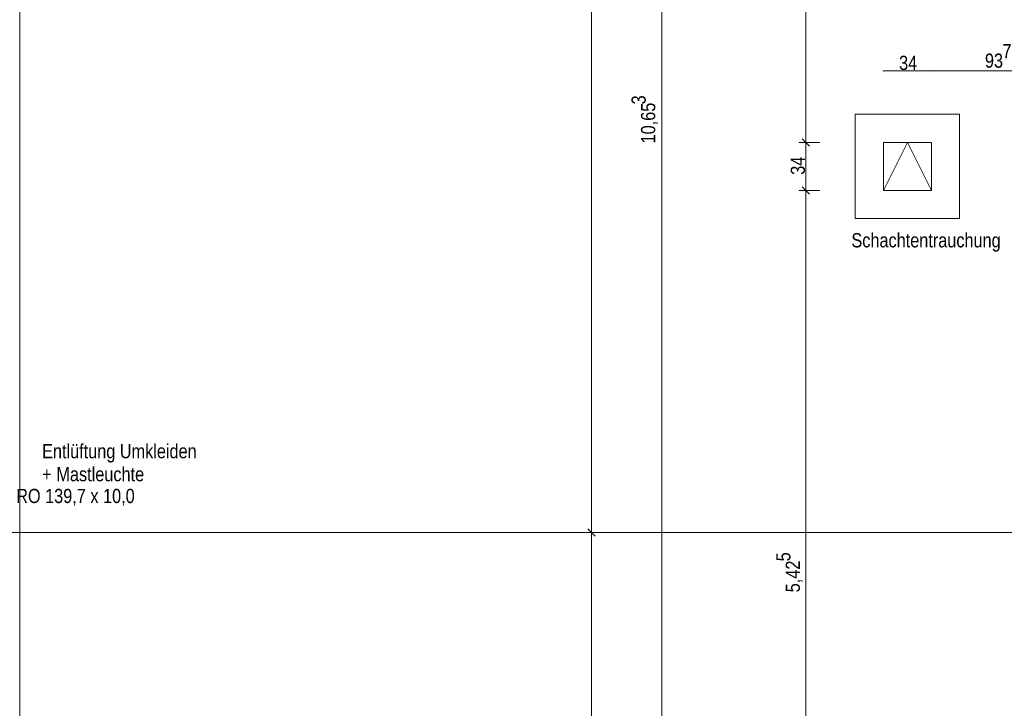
# Model space of a CAD drawing. Extents: x -720 to 300, y 62 to 1112.
# Tile 46 of 50: x -146 to -7, y 810 to 908. Entities that reach past the tile are written whole.
import ezdxf
from ezdxf.lldxf.tags import DXFTag

# ---------------------------------------------------------------- set-up
doc = ezdxf.new("R2010")
doc.units = 0
doc.layers.get('0').update_dxf_attribs({"lineweight": 13})
doc.layers.add('40 -43 Lüftungsanlagen - Entrauchung', color=7, linetype='Continuous', lineweight=9)
doc.layers.add('70 -71 Achsen- 1 Gebäudeachsen', color=7, linetype='STRICHPUNKT2-A06DNB31MF', lineweight=18)
for name, color, linetype, lineweight, true_color in [('60- 61 allgemeine Ausstattung- 4 Terrassen', 9, 'Continuous', 9, 0x808080), ('70 -72 Beschriftung- 1 Beschriftung allgemein', 7, 'Continuous', 9, 0xff6633), ('70 -76 Bemaßung- 2 Allgemein', 9, 'Continuous', 5, 0x808080)]:
    doc.layers.add(name, color=color, linetype=linetype, lineweight=lineweight, true_color=true_color)
doc.styles.get("Standard").update_dxf_attribs({"font": 'ARIALN.TTF'})
tags = doc.linetypes.add('grob-A06DNB30MF', pattern=[14, 3, -8, 3]).pattern_tags.tags
tags[8:9] = [DXFTag(74, 4), DXFTag(75, 0), DXFTag(340, '0'), DXFTag(46, 0.0), DXFTag(50, 0.0), DXFTag(44, 0.0), DXFTag(45, 0.0)]
tags[6:7] = [DXFTag(74, 4), DXFTag(75, 0), DXFTag(340, '0'), DXFTag(46, 0.0), DXFTag(50, 0.0), DXFTag(44, 0.0), DXFTag(45, 0.0)]
tags[4:5] = [DXFTag(74, 4), DXFTag(75, 0), DXFTag(340, '0'), DXFTag(46, 0.0), DXFTag(50, 0.0), DXFTag(44, 0.0), DXFTag(45, 0.0)]
tags = doc.linetypes.add('STRICHPUNKT2-A06DNB31MF', pattern=[12.7, 6.35, -3.175, 0, -3.175]).pattern_tags.tags
tags[10:11] = [DXFTag(74, 4), DXFTag(75, 0), DXFTag(340, '0'), DXFTag(46, 0.0), DXFTag(50, 0.0), DXFTag(44, 0.0), DXFTag(45, 0.0)]
tags[8:9] = [DXFTag(74, 4), DXFTag(75, 0), DXFTag(340, '0'), DXFTag(46, 0.0), DXFTag(50, 0.0), DXFTag(44, 0.0), DXFTag(45, 0.0)]
tags[6:7] = [DXFTag(74, 4), DXFTag(75, 0), DXFTag(340, '0'), DXFTag(46, 0.0), DXFTag(50, 0.0), DXFTag(44, 0.0), DXFTag(45, 0.0)]
tags[4:5] = [DXFTag(74, 4), DXFTag(75, 0), DXFTag(340, '0'), DXFTag(46, 0.0), DXFTag(50, 0.0), DXFTag(44, 0.0), DXFTag(45, 0.0)]

# ---------------------------------------------------------------- blocks, each defined once
blk = doc.blocks.new('Referenz-A06DNB32MF')
at = {"layer": '40 -43 Lüftungsanlagen - Entrauchung', "color": 0}
for p, q in [((-27.9, 894.21), (-13.1, 894.21)), ((-27.9, 879.41), (-27.9, 894.21)), ((-13.1, 894.21), (-13.1, 879.41)), ((-13.1, 879.41), (-27.9, 879.41))]:
    blk.add_line(p, q, dxfattribs=at)
at = {"layer": '40 -43 Lüftungsanlagen - Entrauchung', "color": 0, "linetype": 'Continuous', "ltscale": 0.13}
for p, q in [((-23.9, 890.21), (-17.1, 890.21)), ((-23.9, 883.41), (-23.9, 890.21)), ((-17.1, 890.21), (-17.1, 883.41)), ((-17.1, 883.41), (-23.9, 883.41))]:
    blk.add_line(p, q, dxfattribs=at)
at = {"layer": '40 -43 Lüftungsanlagen - Entrauchung', "color": 0, "linetype": 'grob-A06DNB30MF', "ltscale": 0.13}
for p, q in [((-23.9, 883.41), (-20.5, 890.21)), ((-20.5, 890.21), (-17.1, 883.41))]:
    blk.add_line(p, q, dxfattribs=at)
at = {"layer": '60- 61 allgemeine Ausstattung- 4 Terrassen', "color": 0, "linetype": 'Continuous', "ltscale": 0.13}
blk.add_line((-146.35, 1003.91), (-146.35, 770.91), dxfattribs=at)
at = {"layer": '70 -71 Achsen- 1 Gebäudeachsen', "color": 0, "linetype": 'STRICHPUNKT2-A06DNB31MF', "ltscale": 0.18}
blk.add_line((-682.36, 834.91), (76.35, 834.91), dxfattribs=at)
at = {"layer": '70 -76 Bemaßung- 2 Allgemein', "color": 0, "linetype": 'Continuous', "ltscale": 0.13}
for p, q in [((-65.29, 835.97), (-65.29, 998.85)), ((-55.29, 787.91), (-55.29, 998.85)), ((-34.89, 891.27), (-34.89, 998.85)), ((-23.91, 900.35), (-23.89, 900.37)), ((-23.91, 900.36), (-23.88, 900.36)), ((-23.9, 900.32), (-23.9, 900.38)), ((-17.12, 900.36), (-23.88, 900.36)), ((-17.09, 900.36), (-17.12, 900.36)), ((-17.09, 900.37), (-17.11, 900.35)), ((-17.11, 900.35), (-17.09, 900.37)), ((-17.11, 900.36), (-17.08, 900.36)), ((-17.1, 900.32), (-17.1, 900.38)), ((-17.1, 900.32), (-17.1, 900.38)), ((1.62, 900.36), (-17.08, 900.36)), ((-34.36, 889.68), (-35.42, 890.74)), ((-35.42, 890.74), (-34.36, 889.68)), ((-34.89, 889.71), (-34.89, 891.27)), ((-34.89, 890.71), (-34.89, 889.15)), ((-32.89, 890.21), (-35.89, 890.21)), ((-32.89, 890.21), (-35.89, 890.21)), ((-34.89, 884.47), (-34.89, 889.15)), ((-34.36, 882.88), (-35.42, 883.94)), ((-35.42, 883.94), (-34.36, 882.88)), ((-34.89, 882.91), (-34.89, 884.47)), ((-34.89, 883.91), (-34.89, 882.35)), ((-32.89, 883.41), (-35.89, 883.41)), ((-32.89, 883.41), (-35.89, 883.41)), ((-34.89, 775.97), (-34.89, 882.35)), ((-65.35, 834.91), (-66.29, 834.91)), ((-65.35, 834.91), (-66.29, 834.91)), ((-65.29, 833.91), (-65.29, 835.97)), ((-65.29, 835.91), (-65.29, 833.85)), ((-65.29, 775.97), (-65.29, 833.85))]:
    blk.add_line(p, q, dxfattribs=at)
at = {"layer": '70 -76 Bemaßung- 2 Allgemein', "color": 0, "linetype": 'Continuous', "lineweight": 20, "ltscale": 0.2}
for p, q in [((-64.76, 834.38), (-65.82, 835.44)), ((-65.82, 835.44), (-64.76, 834.38))]:
    blk.add_line(p, q, dxfattribs=at)
at = {"layer": '70 -72 Beschriftung- 1 Beschriftung allgemein', "color": 0, "linetype": 'Continuous', "ltscale": 0.13, "insert": (-28.43, 877.35), "char_height": 2.0138, "attachment_point": 1, "rotation": 0}
blk.add_mtext('{\\fArial Narrow;Schachtentrauchung}', dxfattribs=at)
at = {"layer": '70 -72 Beschriftung- 1 Beschriftung allgemein', "color": 0, "linetype": 'Continuous', "ltscale": 0.13, "char_height": 2.0138, "attachment_point": 1}
for s, insert in [('{\\fArial Narrow;Entlüftung}', (-143.18, 847.44)), ('{\\fArial Narrow;Umkleiden}', (-132.16, 847.44)), ('{\\fArial Narrow;+}', (-143.18, 844.18)), ('{\\fArial Narrow;Mastleuchte}', (-141.15, 844.18)), ('{\\fArial Narrow;RO 139,7 x 10,0}', (-146.85, 841.09))]:
    blk.add_mtext(s, dxfattribs=dict(at, insert=insert))
at = {"layer": '70 -76 Bemaßung- 2 Allgemein', "color": 0, "linetype": 'Continuous', "ltscale": 0.13, "char_height": 2.0138, "attachment_point": 1}
for s, insert in [('{\\fArial Narrow;7}', (-7.02, 904.17)), ('{\\fArial Narrow;34}', (-21.67, 902.51)), ('{\\fArial Narrow;93}', (-9.5, 902.83))]:
    blk.add_mtext(s, dxfattribs=dict(at, insert=insert))
at = {"layer": '70 -76 Bemaßung- 2 Allgemein', "color": 0, "linetype": 'Continuous', "ltscale": 0.13, "char_height": 2.0138, "attachment_point": 1, "rotation": 90}
for s, insert in [('{\\fArial Narrow;3}', (-59.61, 895.61)), ('{\\fArial Narrow;10,65}', (-58.26, 890.08)), ('{\\fArial Narrow;34}', (-37.04, 885.63)), ('{\\fArial Narrow;5}', (-39.09, 830.81)), ('{\\fArial Narrow;5,42}', (-37.74, 826.42))]:
    blk.add_mtext(s, dxfattribs=dict(at, insert=insert))

msp = doc.modelspace()

# ---------------------------------------------------------------- block references
at = {"color": 8, "lineweight": 13, "ltscale": 0.13, "true_color": 0x808080}
msp.add_blockref('Referenz-A06DNB32MF', (0, 0), dxfattribs=at)

doc.saveas('drawing.dxf')
